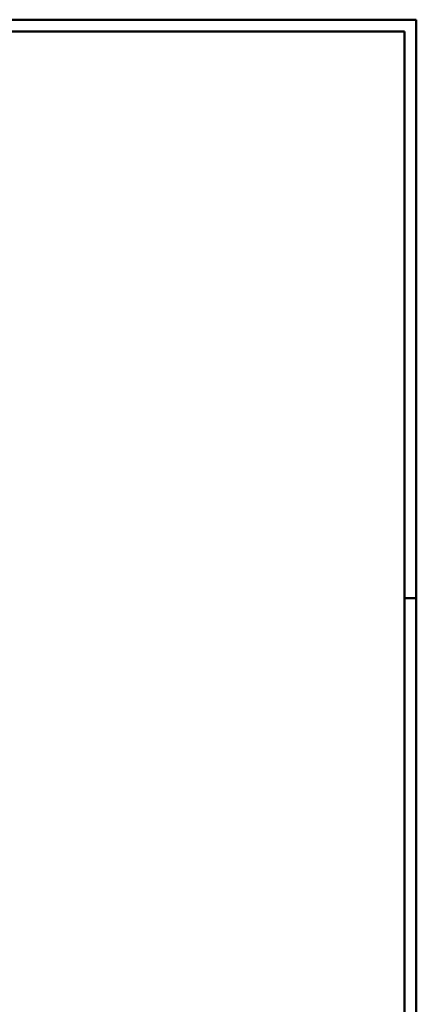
# Model space of a CAD drawing. Header units: millimetres. Extents: x -9.8 to 33.5, y 0 to 31.
# Tile 26 of 26: x 28.3 to 32.5, y 10.5 to 21. Entities that reach past the tile are written whole.
import ezdxf

# ---------------------------------------------------------------- set-up
doc = ezdxf.new("R2010")
doc.units = ezdxf.units.MM

msp = doc.modelspace()

# ---------------------------------------------------------------- linework, layer by layer
at = {"color": 4, "linetype": 'Continuous', "lineweight": 50}
for p, q in [((32.5, 21.025), (0, 21.025)), ((32.5, 0), (32.5, 21.025)), ((32.375, 20.9), (0.5, 20.9)), ((32.375, 0.125), (32.375, 20.9)), ((32.5, 14.85), (32.375, 14.85))]:
    msp.add_line(p, q, dxfattribs=at)

doc.saveas('drawing.dxf')
